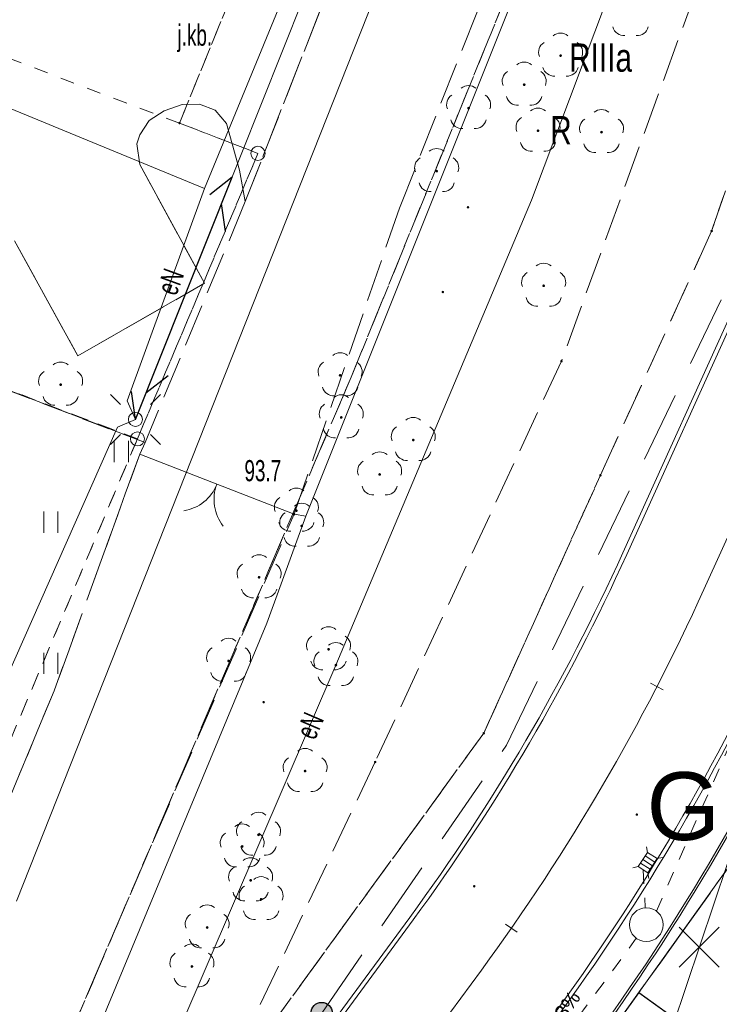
# Model space of a CAD drawing. Header units: metres. Extents: x 6541766 to 6542290, y 5894743 to 5895338.
# Tile 42 of 78: x 6541924 to 6541948, y 5895214 to 5895249. Entities that reach past the tile are written whole.
import ezdxf
from ezdxf.enums import TextEntityAlignment as Align

# ---------------------------------------------------------------- set-up
doc = ezdxf.new("R2010")
doc.units = ezdxf.units.M
for name, pattern in [('0.5_0.5', [1, 0.5, -0.5]), ('1.0_0.5', [1.5, 1, -0.5]), ('1.5_0.5', [2, 1.5, -0.5]), ('DASHED', [0.75, 0.5, -0.25]), ('egkk-500', [2, 1.5, -0.5]), ('egug-500', [1, 0.5, -0.5]), ('otob_500', [0]), ('sutp_500', [0])]:
    doc.linetypes.add(name, pattern=pattern)
for name, color, linetype in [('209-oznaczenie konturu klasyfikacyjnego', 7, 'Continuous'), ('210-oznaczenie konturu użytku gruntowego', 7, 'Continuous'), ('217-kontur klasyfikacyjny', 7, 'Continuous'), ('218-kontur użytku gruntowego', 7, 'Continuous'), ('219-działka ewidencyjna', 7, 'Continuous'), ('_dr_krawężnik wystający 15x30', 214, 'Continuous'), ('_rozbiórki', 1, 'Continuous'), ('brama', 7, 'Continuous'), ('C-DROGI-SYTUACJA', 7, 'Continuous'), ('jezdnia', 7, 'Continuous'), ('jezdnia-Atr17', 7, 'Continuous'), ('krawężnik', 7, 'Continuous'), ('ogrodzenie trwałe', 7, 'Continuous'), ('pikieta sztuczna-Atr2', 7, 'Continuous'), ('przewód elektroenergetyczny podziemny', 7, 'Continuous'), ('przewód elektroenergetyczny podziemny-Atr1', 7, 'Continuous'), ('przewód gazowy', 7, 'Continuous'), ('przewód kanalizacyjny', 7, 'Continuous'), ('przewód telekomunikacyjny napowietrzny', 7, 'Continuous'), ('trawnik', 7, 'Continuous')]:
    doc.layers.add(name, color=color, linetype=linetype)
for name, color, linetype, lineweight in [('_dr_obrzeże 8x30', 210, 'Continuous', 30), ('_dr_ścieki kd', 36, 'Continuous', 30), ('A-OPIS', 4, 'Continuous', 20), ('A-OZNACZENIA', 7, 'Continuous', 15), ('A-PZT', 4, 'Continuous', 9), ('IE - Kable projektowane', 1, 'DASHED', 20), ('IE - podklad', 8, 'Continuous', 9), ('IE - SŁUP 150W', 1, 'Continuous', 30)]:
    doc.layers.add(name, color=color, linetype=linetype, lineweight=lineweight)
doc.styles.add('MtXpl_Arial20', font='arial.ttf', dxfattribs={"height": 0.2})
doc.styles.add('MtXpl_Arial68', font='arial.ttf', dxfattribs={"height": 0.2})
doc.linetypes.add('902-500', pattern='A,3.75,0,[1,ksztalty.shx,S=0.5,R=0,X=0,Y=0],3.75', length=7.5)

# ---------------------------------------------------------------- blocks, each defined once
blk = doc.blocks.new('blok - sanitarne pzt chelmza ng')
at = {"color": 0, "linetype": 'Continuous'}
for p, q in [((6542427.67, 5895234.84), (6542431.09, 5895243.415)), ((6542431.09, 5895243.415), (6542430.305, 5895242.796)), ((6542430.863, 5895241.497), (6542430.72, 5895242.486)), ((6542428.826, 5895236.388), (6542428.04, 5895235.769)), ((6542427.67, 5895234.84), (6542427.526, 5895235.83))]:
    blk.add_line(p, q, dxfattribs=at)
at = {"layer": '_dr_ścieki kd', "linetype": '0.5_0.5', "lineweight": 9}
for p, q in [((6542446.122, 5895217.434), (6542454.28, 5895235.9)), ((6542445.649, 5895218.896, 94.2), (6542445.731, 5895217.549, 94.2)), ((6542419.067, 5895180.69), (6542445.412, 5895216.467))]:
    blk.add_line(p, q, dxfattribs=at)
at = {"layer": '_dr_ścieki kd', "lineweight": 9, "elevation": 94.2, "flags": 128}
for points in [[(6542445.811, 5895219.507), (6542445.77, 5895219.703)], [(6542446.145, 5895219.288), (6542445.811, 5895219.507), (6542445.482, 5895219.005), (6542445.816, 5895218.786), (6542446.145, 5895219.288)], [(6542446.063, 5895219.162), (6542445.728, 5895219.382)], [(6542445.482, 5895219.005), (6542445.286, 5895218.965)], [(6542445.898, 5895218.911), (6542445.564, 5895219.131)], [(6542445.981, 5895219.037), (6542445.646, 5895219.256)], [(6542446.145, 5895219.288), (6542446.341, 5895219.328)], [(6542445.816, 5895218.786), (6542445.857, 5895218.59)]]:
    blk.add_lwpolyline(points, dxfattribs=at)
at = {"layer": '_dr_ścieki kd', "lineweight": 9}
blk.add_circle((6542445.767, 5895216.95), 0.6, dxfattribs=at)
at = {"layer": '_rozbiórki', "lineweight": 9}
for p, q in [((6542446.934, 5895216.861), (6542448.348, 5895215.447)), ((6542448.348, 5895216.861), (6542446.934, 5895215.447))]:
    blk.add_line(p, q, dxfattribs=at)
at = {"layer": 'przewód elektroenergetyczny podziemny', "color": 1, "linetype": 'Continuous', "lineweight": 9}
for p, q in [((6542441.7, 5895242.6), (6542459.2, 5895289.2)), ((6542436.13, 5895257.61), (6542430.11, 5895243.02)), ((6542417.28, 5895248.304), (6542430.11, 5895243.02)), ((6542430.11, 5895243.02), (6542427.38, 5895235.5)), ((6542434.77, 5895226.14), (6542441.7, 5895242.6)), ((6542427.38, 5895235.5), (6542427.67, 5895234.84)), ((6542427.03, 5895234.57), (6542427.67, 5895234.84)), ((6542416.82, 5895211.5), (6542427.03, 5895234.57)), ((6542420.41, 5895192.72), (6542434.77, 5895226.14))]:
    blk.add_line(p, q, dxfattribs=at)
at = {"layer": 'przewód gazowy', "color": 52, "linetype": 'Continuous', "lineweight": 9}
blk.add_line((6542423.46, 5895217.78), (6542436.92, 5895251.76), dxfattribs=at)
at = {"layer": 'przewód kanalizacyjny', "color": 34, "linetype": 'Continuous', "lineweight": 9}
for p in [(6542419.51, 5895132.49), (6542428.063, 5895157.928)]:
    blk.add_line(p, (6542454.28, 5895235.9), dxfattribs=at)
at = {"layer": 'przewód telekomunikacyjny napowietrzny', "color": 30, "linetype": 'sutp_500', "lineweight": 9}
blk.add_line((6542427.67, 5895234.84), (6542436.84, 5895257.83), dxfattribs=at)
at = {"layer": '_dr_ścieki kd', "linetype": '0.5_0.5', "lineweight": 9, "style": 'MtXpl_Arial20'}
blk.add_text('L=44,4m i=4,08%', height=0.5, rotation=54.6415, dxfattribs=at).set_placement((6542440.296, 5895209.908))
at = {"layer": 'przewód elektroenergetyczny podziemny-Atr1', "color": 1, "lineweight": 9, "width": 0.667}
for rotation, p in [(70.047, (6542428.76, 5895239.31)), (66.748, (6542433.68, 5895223.6)), (66.748, (6542433.68, 5895223.6))]:
    blk.add_text('eN', height=0.75, rotation=rotation, dxfattribs=at).set_placement(p, align=Align.MIDDLE_LEFT)
blk = doc.blocks.new('blok - podklad szary rfqfqw')
at = {"color": 8, "lineweight": 9}
for p, q in [((6541952.825, 5895239.915), (6541947.806, 5895228.822)), ((6541939.923, 5895215.343), (6541917.87, 5895185.315))]:
    blk.add_line(p, q, dxfattribs=at)
at = {"color": 8, "linetype": 'Continuous', "lineweight": 9}
for p, q in [((6541927.14, 5895235.371), (6541926.787, 5895235.724)), ((6541928.201, 5895235.371), (6541928.554, 5895235.724)), ((6541927.14, 5895234.31), (6541926.787, 5895233.957)), ((6541926.919, 5895233.329), (6541926.919, 5895234.079)), ((6541927.419, 5895233.329), (6541927.419, 5895234.079)), ((6541928.201, 5895234.31), (6541928.554, 5895233.957)), ((6541924.419, 5895230.829), (6541924.419, 5895231.579)), ((6541924.919, 5895230.829), (6541924.919, 5895231.579)), ((6541924.419, 5895225.829), (6541924.419, 5895226.579)), ((6541924.919, 5895225.829), (6541924.919, 5895226.579))]:
    blk.add_line(p, q, dxfattribs=at)
at = {"color": 8, "linetype": 'ByBlock', "lineweight": 9}
for p, q in [((6541946.365, 5895225.267), (6541945.92, 5895225.496)), ((6541941.188, 5895216.681), (6541940.778, 5895216.967))]:
    blk.add_line(p, q, dxfattribs=at)
at = {"color": 8, "linetype": 'Continuous', "lineweight": 9}
for centre in [(6541932.01, 5895244.26), (6541927.67, 5895234.84), (6541927.74, 5895234.15)]:
    blk.add_circle(centre, 0.25, dxfattribs=at)
for centre, radius, start, end in [((6541944.975, 5895248.826), 0.4, 193.221, 274.871), ((6541945.445, 5895248.826), 0.4, 265.129, 346.779), ((6541942.73, 5895248.12), 0.4, 49.272, 130.728), ((6541942.35, 5895247.844), 0.4, 121.308, 202.548), ((6541943.11, 5895247.844), 0.4, 337.452, 58.692), ((6541941.44, 5895247.09), 0.4, 49.272, 130.728), ((6541942.495, 5895247.396), 0.4, 193.221, 274.871), ((6541942.965, 5895247.396), 0.4, 265.129, 346.779), ((6541941.06, 5895246.814), 0.4, 121.308, 202.548), ((6541941.82, 5895246.814), 0.4, 337.452, 58.692), ((6541939.47, 5895246.26), 0.4, 49.272, 130.728), ((6541939.09, 5895245.984), 0.4, 121.308, 202.548), ((6541939.85, 5895245.984), 0.4, 337.452, 58.692), ((6541941.205, 5895246.366), 0.4, 193.221, 274.871), ((6541941.675, 5895246.366), 0.4, 265.129, 346.779), ((6541941.93, 5895245.46), 0.4, 49.272, 130.728), ((6541941.55, 5895245.184), 0.4, 121.308, 202.548), ((6541942.31, 5895245.184), 0.4, 337.452, 58.692), ((6541944.18, 5895245.41), 0.4, 49.272, 130.728), ((6541939.235, 5895245.536), 0.4, 193.221, 274.871), ((6541939.705, 5895245.536), 0.4, 265.129, 346.779), ((6541943.8, 5895245.134), 0.4, 121.308, 202.548), ((6541944.56, 5895245.134), 0.4, 337.452, 58.692), ((6541941.695, 5895244.736), 0.4, 193.221, 274.871), ((6541942.165, 5895244.736), 0.4, 265.129, 346.779), ((6541943.945, 5895244.686), 0.4, 193.221, 274.871), ((6541944.415, 5895244.686), 0.4, 265.129, 346.779), ((6541937.96, 5895243.754), 0.4, 121.308, 202.548), ((6541938.34, 5895244.03), 0.4, 49.272, 130.728), ((6541938.72, 5895243.754), 0.4, 337.452, 58.692), ((6541938.105, 5895243.306), 0.4, 193.221, 274.871), ((6541938.575, 5895243.306), 0.4, 265.129, 346.779), ((6541942.13, 5895239.97), 0.4, 49.272, 130.728), ((6541941.75, 5895239.694), 0.4, 121.308, 202.548), ((6541942.51, 5895239.694), 0.4, 337.452, 58.692), ((6541941.895, 5895239.246), 0.4, 193.221, 274.871), ((6541942.365, 5895239.246), 0.4, 265.129, 346.779), ((6541934.92, 5895236.8), 0.4, 49.272, 130.728), ((6541925.02, 5895236.47), 0.4, 49.272, 130.728), ((6541934.54, 5895236.524), 0.4, 121.308, 202.548), ((6541935.3, 5895236.524), 0.4, 337.452, 58.692), ((6541924.64, 5895236.194), 0.4, 121.308, 202.548), ((6541925.4, 5895236.194), 0.4, 337.452, 58.692), ((6541934.685, 5895236.076), 0.4, 193.221, 274.871), ((6541935.155, 5895236.076), 0.4, 265.129, 346.779), ((6541924.785, 5895235.746), 0.4, 193.221, 274.871), ((6541925.255, 5895235.746), 0.4, 265.129, 346.779), ((6541934.58, 5895235.034), 0.4, 121.308, 202.548), ((6541934.96, 5895235.31), 0.4, 49.272, 130.728), ((6541935.34, 5895235.034), 0.4, 337.452, 58.692), ((6541937.51, 5895234.51), 0.4, 49.272, 130.728), ((6541934.725, 5895234.586), 0.4, 193.221, 274.871), ((6541935.195, 5895234.586), 0.4, 265.129, 346.779), ((6541937.13, 5895234.234), 0.4, 121.308, 202.548), ((6541937.89, 5895234.234), 0.4, 337.452, 58.692), ((6541936.32, 5895233.29), 0.4, 49.272, 130.728), ((6541937.275, 5895233.786), 0.4, 193.221, 274.871), ((6541937.745, 5895233.786), 0.4, 265.129, 346.779), ((6541935.94, 5895233.014), 0.4, 121.308, 202.548), ((6541936.7, 5895233.014), 0.4, 337.452, 58.692), ((6541929.157, 5895233.089), 1.5, 278.724, 338.724), ((6541931.953, 5895232.001), 1.5, 158.724, 218.724), ((6541933.37, 5895232.01), 0.4, 49.272, 130.728), ((6541936.085, 5895232.566), 0.4, 193.221, 274.871), ((6541936.555, 5895232.566), 0.4, 265.129, 346.779), ((6541932.99, 5895231.734), 0.4, 121.308, 202.548), ((6541933.75, 5895231.734), 0.4, 337.452, 58.692), ((6541933.18, 5895231.194), 0.4, 121.308, 202.548), ((6541933.56, 5895231.47), 0.4, 49.272, 130.728), ((6541933.94, 5895231.194), 0.4, 337.452, 58.692), ((6541933.135, 5895231.286), 0.4, 193.221, 274.871), ((6541933.605, 5895231.286), 0.4, 265.129, 346.779), ((6541933.325, 5895230.746), 0.4, 193.221, 274.871), ((6541933.795, 5895230.746), 0.4, 265.129, 346.779), ((6541932.05, 5895229.65), 0.4, 49.272, 130.728), ((6541931.67, 5895229.374), 0.4, 121.308, 202.548), ((6541932.43, 5895229.374), 0.4, 337.452, 58.692), ((6541931.815, 5895228.926), 0.4, 193.221, 274.871), ((6541932.285, 5895228.926), 0.4, 265.129, 346.779), ((6541934.51, 5895227.1), 0.4, 49.272, 130.728), ((6541930.97, 5895226.69), 0.4, 49.272, 130.728), ((6541934.13, 5895226.824), 0.4, 121.308, 202.548), ((6541934.89, 5895226.824), 0.4, 337.452, 58.692), ((6541930.59, 5895226.414), 0.4, 121.308, 202.548), ((6541931.35, 5895226.414), 0.4, 337.452, 58.692), ((6541934.77, 5895226.54), 0.4, 49.272, 130.728), ((6541934.39, 5895226.264), 0.4, 121.308, 202.548), ((6541935.15, 5895226.264), 0.4, 337.452, 58.692), ((6541934.275, 5895226.376), 0.4, 193.221, 274.871), ((6541934.745, 5895226.376), 0.4, 265.129, 346.779), ((6541930.735, 5895225.966), 0.4, 193.221, 274.871), ((6541931.205, 5895225.966), 0.4, 265.129, 346.779), ((6541934.535, 5895225.816), 0.4, 193.221, 274.871), ((6541935.005, 5895225.816), 0.4, 265.129, 346.779), ((6541933.68, 5895222.79), 0.4, 49.272, 130.728), ((6541933.3, 5895222.514), 0.4, 121.308, 202.548), ((6541934.06, 5895222.514), 0.4, 337.452, 58.692), ((6541933.445, 5895222.066), 0.4, 193.221, 274.871), ((6541933.915, 5895222.066), 0.4, 265.129, 346.779), ((6541932.03, 5895220.53), 0.4, 49.272, 130.728), ((6541931.45, 5895220.12), 0.4, 49.272, 130.728), ((6541931.65, 5895220.254), 0.4, 121.308, 202.548), ((6541932.41, 5895220.254), 0.4, 337.452, 58.692), ((6541931.07, 5895219.844), 0.4, 121.308, 202.548), ((6541931.83, 5895219.844), 0.4, 337.452, 58.692), ((6541931.795, 5895219.806), 0.4, 193.221, 274.871), ((6541932.265, 5895219.806), 0.4, 265.129, 346.779), ((6541931.215, 5895219.396), 0.4, 193.221, 274.871), ((6541931.37, 5895218.644), 0.4, 121.308, 202.548), ((6541931.75, 5895218.92), 0.4, 49.272, 130.728), ((6541931.685, 5895219.396), 0.4, 265.129, 346.779), ((6541932.13, 5895218.644), 0.4, 337.452, 58.692), ((6541932.12, 5895218.25), 0.4, 49.272, 130.728), ((6541931.74, 5895217.974), 0.4, 121.308, 202.548), ((6541932.5, 5895217.974), 0.4, 337.452, 58.692), ((6541931.515, 5895218.196), 0.4, 193.221, 274.871), ((6541931.985, 5895218.196), 0.4, 265.129, 346.779), ((6541930.21, 5895217.25), 0.4, 49.272, 130.728), ((6541929.83, 5895216.974), 0.4, 121.308, 202.548), ((6541930.59, 5895216.974), 0.4, 337.452, 58.692), ((6541931.885, 5895217.526), 0.4, 193.221, 274.871), ((6541932.355, 5895217.526), 0.4, 265.129, 346.779), ((6541929.67, 5895215.87), 0.4, 49.272, 130.728), ((6541929.975, 5895216.526), 0.4, 193.221, 274.871), ((6541930.445, 5895216.526), 0.4, 265.129, 346.779), ((6541929.29, 5895215.594), 0.4, 121.308, 202.548), ((6541930.05, 5895215.594), 0.4, 337.452, 58.692), ((6541929.435, 5895215.146), 0.4, 193.221, 274.871), ((6541929.905, 5895215.146), 0.4, 265.129, 346.779)]:
    blk.add_arc(centre, radius, start, end, dxfattribs=at)
at = {"color": 8, "linetype": 'Continuous', "lineweight": 9, "extrusion": (0, 0, -1)}
for points in [[(-6541942.695, 5895247.685), (-6541942.695, 5895247.755), (-6541942.68, 5895247.72)], [(-6541942.695, 5895247.755), (-6541942.73, 5895247.67), (-6541942.73, 5895247.77)], [(-6541942.695, 5895247.755), (-6541942.695, 5895247.685), (-6541942.73, 5895247.67)], [(-6541942.73, 5895247.77), (-6541942.73, 5895247.67), (-6541942.765, 5895247.685)], [(-6541942.73, 5895247.77), (-6541942.765, 5895247.685), (-6541942.765, 5895247.755)], [(-6541942.765, 5895247.755), (-6541942.765, 5895247.685), (-6541942.78, 5895247.72)], [(-6541941.405, 5895246.655), (-6541941.405, 5895246.725), (-6541941.39, 5895246.69)], [(-6541941.405, 5895246.725), (-6541941.44, 5895246.64), (-6541941.44, 5895246.74)], [(-6541941.405, 5895246.725), (-6541941.405, 5895246.655), (-6541941.44, 5895246.64)], [(-6541941.44, 5895246.74), (-6541941.44, 5895246.64), (-6541941.475, 5895246.655)], [(-6541941.44, 5895246.74), (-6541941.475, 5895246.655), (-6541941.475, 5895246.725)], [(-6541941.475, 5895246.725), (-6541941.475, 5895246.655), (-6541941.49, 5895246.69)], [(-6541939.435, 5895245.825), (-6541939.435, 5895245.895), (-6541939.42, 5895245.86)], [(-6541939.435, 5895245.895), (-6541939.47, 5895245.81), (-6541939.47, 5895245.91)], [(-6541939.435, 5895245.895), (-6541939.435, 5895245.825), (-6541939.47, 5895245.81)], [(-6541939.47, 5895245.91), (-6541939.47, 5895245.81), (-6541939.505, 5895245.825)], [(-6541939.47, 5895245.91), (-6541939.505, 5895245.825), (-6541939.505, 5895245.895)], [(-6541939.505, 5895245.895), (-6541939.505, 5895245.825), (-6541939.52, 5895245.86)], [(-6541929.198, 5895245.298), (-6541929.198, 5895245.362), (-6541929.185, 5895245.33)], [(-6541929.198, 5895245.362), (-6541929.23, 5895245.285), (-6541929.23, 5895245.375)], [(-6541929.198, 5895245.362), (-6541929.198, 5895245.298), (-6541929.23, 5895245.285)], [(-6541929.23, 5895245.375), (-6541929.23, 5895245.285), (-6541929.262, 5895245.298)], [(-6541929.23, 5895245.375), (-6541929.262, 5895245.298), (-6541929.262, 5895245.362)], [(-6541929.262, 5895245.362), (-6541929.262, 5895245.298), (-6541929.275, 5895245.33)], [(-6541941.895, 5895245.025), (-6541941.895, 5895245.095), (-6541941.88, 5895245.06)], [(-6541941.895, 5895245.095), (-6541941.93, 5895245.01), (-6541941.93, 5895245.11)], [(-6541941.895, 5895245.095), (-6541941.895, 5895245.025), (-6541941.93, 5895245.01)], [(-6541941.93, 5895245.11), (-6541941.93, 5895245.01), (-6541941.965, 5895245.025)], [(-6541941.93, 5895245.11), (-6541941.965, 5895245.025), (-6541941.965, 5895245.095)], [(-6541941.965, 5895245.095), (-6541941.965, 5895245.025), (-6541941.98, 5895245.06)], [(-6541944.145, 5895244.975), (-6541944.145, 5895245.045), (-6541944.13, 5895245.01)], [(-6541944.145, 5895245.045), (-6541944.18, 5895244.96), (-6541944.18, 5895245.06)], [(-6541944.145, 5895245.045), (-6541944.145, 5895244.975), (-6541944.18, 5895244.96)], [(-6541944.18, 5895245.06), (-6541944.18, 5895244.96), (-6541944.215, 5895244.975)], [(-6541944.18, 5895245.06), (-6541944.215, 5895244.975), (-6541944.215, 5895245.045)], [(-6541944.215, 5895245.045), (-6541944.215, 5895244.975), (-6541944.23, 5895245.01)], [(-6541938.305, 5895243.595), (-6541938.305, 5895243.665), (-6541938.29, 5895243.63)], [(-6541938.305, 5895243.665), (-6541938.34, 5895243.58), (-6541938.34, 5895243.68)], [(-6541938.305, 5895243.665), (-6541938.305, 5895243.595), (-6541938.34, 5895243.58)], [(-6541938.34, 5895243.68), (-6541938.34, 5895243.58), (-6541938.375, 5895243.595)], [(-6541938.34, 5895243.68), (-6541938.375, 5895243.595), (-6541938.375, 5895243.665)], [(-6541938.375, 5895243.665), (-6541938.375, 5895243.595), (-6541938.39, 5895243.63)], [(-6541939.418, 5895242.318), (-6541939.418, 5895242.382), (-6541939.405, 5895242.35)], [(-6541939.418, 5895242.382), (-6541939.45, 5895242.305), (-6541939.45, 5895242.395)], [(-6541939.418, 5895242.382), (-6541939.418, 5895242.318), (-6541939.45, 5895242.305)], [(-6541939.45, 5895242.395), (-6541939.45, 5895242.305), (-6541939.482, 5895242.318)], [(-6541939.45, 5895242.395), (-6541939.482, 5895242.318), (-6541939.482, 5895242.382)], [(-6541939.482, 5895242.382), (-6541939.482, 5895242.318), (-6541939.495, 5895242.35)], [(-6541948.048, 5895241.478), (-6541948.048, 5895241.542), (-6541948.035, 5895241.51)], [(-6541948.048, 5895241.542), (-6541948.08, 5895241.465), (-6541948.08, 5895241.555)], [(-6541948.048, 5895241.542), (-6541948.048, 5895241.478), (-6541948.08, 5895241.465)], [(-6541948.08, 5895241.555), (-6541948.08, 5895241.465), (-6541948.112, 5895241.478)], [(-6541948.08, 5895241.555), (-6541948.112, 5895241.478), (-6541948.112, 5895241.542)], [(-6541948.112, 5895241.542), (-6541948.112, 5895241.478), (-6541948.125, 5895241.51)], [(-6541942.095, 5895239.535), (-6541942.095, 5895239.605), (-6541942.08, 5895239.57)], [(-6541942.095, 5895239.605), (-6541942.13, 5895239.52), (-6541942.13, 5895239.62)], [(-6541942.095, 5895239.605), (-6541942.095, 5895239.535), (-6541942.13, 5895239.52)], [(-6541942.13, 5895239.62), (-6541942.13, 5895239.52), (-6541942.165, 5895239.535)], [(-6541942.13, 5895239.62), (-6541942.165, 5895239.535), (-6541942.165, 5895239.605)], [(-6541942.165, 5895239.605), (-6541942.165, 5895239.535), (-6541942.18, 5895239.57)], [(-6541938.528, 5895239.318), (-6541938.528, 5895239.382), (-6541938.515, 5895239.35)], [(-6541938.528, 5895239.382), (-6541938.56, 5895239.305), (-6541938.56, 5895239.395)], [(-6541938.528, 5895239.382), (-6541938.528, 5895239.318), (-6541938.56, 5895239.305)], [(-6541938.56, 5895239.395), (-6541938.56, 5895239.305), (-6541938.592, 5895239.318)], [(-6541938.56, 5895239.395), (-6541938.592, 5895239.318), (-6541938.592, 5895239.382)], [(-6541938.592, 5895239.382), (-6541938.592, 5895239.318), (-6541938.605, 5895239.35)], [(-6541942.728, 5895236.868), (-6541942.728, 5895236.932), (-6541942.715, 5895236.9)], [(-6541942.728, 5895236.932), (-6541942.76, 5895236.855), (-6541942.76, 5895236.945)], [(-6541942.728, 5895236.932), (-6541942.728, 5895236.868), (-6541942.76, 5895236.855)], [(-6541942.76, 5895236.945), (-6541942.76, 5895236.855), (-6541942.792, 5895236.868)], [(-6541942.76, 5895236.945), (-6541942.792, 5895236.868), (-6541942.792, 5895236.932)], [(-6541942.792, 5895236.932), (-6541942.792, 5895236.868), (-6541942.805, 5895236.9)], [(-6541934.885, 5895236.365), (-6541934.885, 5895236.435), (-6541934.87, 5895236.4)], [(-6541934.885, 5895236.435), (-6541934.92, 5895236.35), (-6541934.92, 5895236.45)], [(-6541934.885, 5895236.435), (-6541934.885, 5895236.365), (-6541934.92, 5895236.35)], [(-6541934.92, 5895236.45), (-6541934.92, 5895236.35), (-6541934.955, 5895236.365)], [(-6541934.92, 5895236.45), (-6541934.955, 5895236.365), (-6541934.955, 5895236.435)], [(-6541934.955, 5895236.435), (-6541934.955, 5895236.365), (-6541934.97, 5895236.4)], [(-6541924.985, 5895236.035), (-6541924.985, 5895236.105), (-6541924.97, 5895236.07)], [(-6541924.985, 5895236.105), (-6541925.02, 5895236.02), (-6541925.02, 5895236.12)], [(-6541924.985, 5895236.105), (-6541924.985, 5895236.035), (-6541925.02, 5895236.02)], [(-6541925.02, 5895236.12), (-6541925.02, 5895236.02), (-6541925.055, 5895236.035)], [(-6541925.02, 5895236.12), (-6541925.055, 5895236.035), (-6541925.055, 5895236.105)], [(-6541925.055, 5895236.105), (-6541925.055, 5895236.035), (-6541925.07, 5895236.07)], [(-6541934.925, 5895234.875), (-6541934.925, 5895234.945), (-6541934.91, 5895234.91)], [(-6541934.925, 5895234.945), (-6541934.96, 5895234.86), (-6541934.96, 5895234.96)], [(-6541934.925, 5895234.945), (-6541934.925, 5895234.875), (-6541934.96, 5895234.86)], [(-6541934.96, 5895234.96), (-6541934.96, 5895234.86), (-6541934.995, 5895234.875)], [(-6541934.96, 5895234.96), (-6541934.995, 5895234.875), (-6541934.995, 5895234.945)], [(-6541934.995, 5895234.945), (-6541934.995, 5895234.875), (-6541935.01, 5895234.91)], [(-6541937.475, 5895234.075), (-6541937.475, 5895234.145), (-6541937.46, 5895234.11)], [(-6541937.475, 5895234.145), (-6541937.51, 5895234.06), (-6541937.51, 5895234.16)], [(-6541937.475, 5895234.145), (-6541937.475, 5895234.075), (-6541937.51, 5895234.06)], [(-6541937.51, 5895234.16), (-6541937.51, 5895234.06), (-6541937.545, 5895234.075)], [(-6541937.51, 5895234.16), (-6541937.545, 5895234.075), (-6541937.545, 5895234.145)], [(-6541937.545, 5895234.145), (-6541937.545, 5895234.075), (-6541937.56, 5895234.11)], [(-6541936.285, 5895232.925), (-6541936.32, 5895232.84), (-6541936.32, 5895232.94)], [(-6541936.32, 5895232.94), (-6541936.32, 5895232.84), (-6541936.355, 5895232.855)], [(-6541936.32, 5895232.94), (-6541936.355, 5895232.855), (-6541936.355, 5895232.925)], [(-6541936.285, 5895232.855), (-6541936.285, 5895232.925), (-6541936.27, 5895232.89)], [(-6541936.285, 5895232.925), (-6541936.285, 5895232.855), (-6541936.32, 5895232.84)], [(-6541936.355, 5895232.925), (-6541936.355, 5895232.855), (-6541936.37, 5895232.89)], [(-6541944.108, 5895232.828), (-6541944.108, 5895232.892), (-6541944.095, 5895232.86)], [(-6541944.108, 5895232.892), (-6541944.14, 5895232.815), (-6541944.14, 5895232.905)], [(-6541944.108, 5895232.892), (-6541944.108, 5895232.828), (-6541944.14, 5895232.815)], [(-6541944.14, 5895232.905), (-6541944.14, 5895232.815), (-6541944.172, 5895232.828)], [(-6541944.14, 5895232.905), (-6541944.172, 5895232.828), (-6541944.172, 5895232.892)], [(-6541944.172, 5895232.892), (-6541944.172, 5895232.828), (-6541944.185, 5895232.86)], [(-6541933.335, 5895231.575), (-6541933.335, 5895231.645), (-6541933.32, 5895231.61)], [(-6541933.335, 5895231.645), (-6541933.37, 5895231.56), (-6541933.37, 5895231.66)], [(-6541933.335, 5895231.645), (-6541933.335, 5895231.575), (-6541933.37, 5895231.56)], [(-6541933.37, 5895231.66), (-6541933.37, 5895231.56), (-6541933.405, 5895231.575)], [(-6541933.37, 5895231.66), (-6541933.405, 5895231.575), (-6541933.405, 5895231.645)], [(-6541933.405, 5895231.645), (-6541933.405, 5895231.575), (-6541933.42, 5895231.61)], [(-6541933.258, 5895231.448), (-6541933.258, 5895231.512), (-6541933.245, 5895231.48)], [(-6541933.258, 5895231.512), (-6541933.29, 5895231.435), (-6541933.29, 5895231.525)], [(-6541933.258, 5895231.512), (-6541933.258, 5895231.448), (-6541933.29, 5895231.435)], [(-6541933.29, 5895231.525), (-6541933.29, 5895231.435), (-6541933.322, 5895231.448)], [(-6541933.29, 5895231.525), (-6541933.322, 5895231.448), (-6541933.322, 5895231.512)], [(-6541933.322, 5895231.512), (-6541933.322, 5895231.448), (-6541933.335, 5895231.48)], [(-6541933.525, 5895231.035), (-6541933.525, 5895231.105), (-6541933.51, 5895231.07)], [(-6541933.525, 5895231.105), (-6541933.56, 5895231.02), (-6541933.56, 5895231.12)], [(-6541933.525, 5895231.105), (-6541933.525, 5895231.035), (-6541933.56, 5895231.02)], [(-6541933.56, 5895231.12), (-6541933.56, 5895231.02), (-6541933.595, 5895231.035)], [(-6541933.56, 5895231.12), (-6541933.595, 5895231.035), (-6541933.595, 5895231.105)], [(-6541933.595, 5895231.105), (-6541933.595, 5895231.035), (-6541933.61, 5895231.07)], [(-6541932.015, 5895229.215), (-6541932.015, 5895229.285), (-6541932, 5895229.25)], [(-6541932.015, 5895229.285), (-6541932.05, 5895229.2), (-6541932.05, 5895229.3)], [(-6541932.015, 5895229.285), (-6541932.015, 5895229.215), (-6541932.05, 5895229.2)], [(-6541932.05, 5895229.3), (-6541932.05, 5895229.2), (-6541932.085, 5895229.215)], [(-6541932.05, 5895229.3), (-6541932.085, 5895229.215), (-6541932.085, 5895229.285)], [(-6541932.085, 5895229.285), (-6541932.085, 5895229.215), (-6541932.1, 5895229.25)], [(-6541934.475, 5895226.665), (-6541934.475, 5895226.735), (-6541934.46, 5895226.7)], [(-6541934.475, 5895226.735), (-6541934.51, 5895226.65), (-6541934.51, 5895226.75)], [(-6541934.475, 5895226.735), (-6541934.475, 5895226.665), (-6541934.51, 5895226.65)], [(-6541934.51, 5895226.75), (-6541934.51, 5895226.65), (-6541934.545, 5895226.665)], [(-6541934.51, 5895226.75), (-6541934.545, 5895226.665), (-6541934.545, 5895226.735)], [(-6541934.545, 5895226.735), (-6541934.545, 5895226.665), (-6541934.56, 5895226.7)], [(-6541930.935, 5895226.255), (-6541930.935, 5895226.325), (-6541930.92, 5895226.29)], [(-6541930.935, 5895226.325), (-6541930.97, 5895226.24), (-6541930.97, 5895226.34)], [(-6541930.935, 5895226.325), (-6541930.935, 5895226.255), (-6541930.97, 5895226.24)], [(-6541930.97, 5895226.34), (-6541930.97, 5895226.24), (-6541931.005, 5895226.255)], [(-6541930.97, 5895226.34), (-6541931.005, 5895226.255), (-6541931.005, 5895226.325)], [(-6541931.005, 5895226.325), (-6541931.005, 5895226.255), (-6541931.02, 5895226.29)], [(-6541934.735, 5895226.105), (-6541934.735, 5895226.175), (-6541934.72, 5895226.14)], [(-6541934.735, 5895226.175), (-6541934.77, 5895226.09), (-6541934.77, 5895226.19)], [(-6541934.735, 5895226.175), (-6541934.735, 5895226.105), (-6541934.77, 5895226.09)], [(-6541934.77, 5895226.19), (-6541934.77, 5895226.09), (-6541934.805, 5895226.105)], [(-6541934.77, 5895226.19), (-6541934.805, 5895226.105), (-6541934.805, 5895226.175)], [(-6541934.805, 5895226.175), (-6541934.805, 5895226.105), (-6541934.82, 5895226.14)], [(-6541932.178, 5895224.798), (-6541932.178, 5895224.862), (-6541932.165, 5895224.83)], [(-6541932.178, 5895224.862), (-6541932.21, 5895224.785), (-6541932.21, 5895224.875)], [(-6541932.178, 5895224.862), (-6541932.178, 5895224.798), (-6541932.21, 5895224.785)], [(-6541932.21, 5895224.875), (-6541932.21, 5895224.785), (-6541932.242, 5895224.798)], [(-6541932.21, 5895224.875), (-6541932.242, 5895224.798), (-6541932.242, 5895224.862)], [(-6541932.242, 5895224.862), (-6541932.242, 5895224.798), (-6541932.255, 5895224.83)], [(-6541939.978, 5895223.698), (-6541939.978, 5895223.762), (-6541939.965, 5895223.73)], [(-6541939.978, 5895223.762), (-6541940.01, 5895223.685), (-6541940.01, 5895223.775)], [(-6541939.978, 5895223.762), (-6541939.978, 5895223.698), (-6541940.01, 5895223.685)], [(-6541940.01, 5895223.775), (-6541940.01, 5895223.685), (-6541940.042, 5895223.698)], [(-6541940.01, 5895223.775), (-6541940.042, 5895223.698), (-6541940.042, 5895223.762)], [(-6541940.042, 5895223.762), (-6541940.042, 5895223.698), (-6541940.055, 5895223.73)], [(-6541936.128, 5895222.678), (-6541936.128, 5895222.742), (-6541936.115, 5895222.71)], [(-6541936.128, 5895222.742), (-6541936.16, 5895222.665), (-6541936.16, 5895222.755)], [(-6541936.128, 5895222.742), (-6541936.128, 5895222.678), (-6541936.16, 5895222.665)], [(-6541936.16, 5895222.755), (-6541936.16, 5895222.665), (-6541936.192, 5895222.678)], [(-6541936.16, 5895222.755), (-6541936.192, 5895222.678), (-6541936.192, 5895222.742)], [(-6541936.192, 5895222.742), (-6541936.192, 5895222.678), (-6541936.205, 5895222.71)], [(-6541933.645, 5895222.355), (-6541933.645, 5895222.425), (-6541933.63, 5895222.39)], [(-6541933.645, 5895222.425), (-6541933.68, 5895222.34), (-6541933.68, 5895222.44)], [(-6541933.645, 5895222.425), (-6541933.645, 5895222.355), (-6541933.68, 5895222.34)], [(-6541933.68, 5895222.44), (-6541933.68, 5895222.34), (-6541933.715, 5895222.355)], [(-6541933.68, 5895222.44), (-6541933.715, 5895222.355), (-6541933.715, 5895222.425)], [(-6541933.715, 5895222.425), (-6541933.715, 5895222.355), (-6541933.73, 5895222.39)], [(-6541945.398, 5895220.818), (-6541945.398, 5895220.882), (-6541945.385, 5895220.85)], [(-6541945.398, 5895220.882), (-6541945.43, 5895220.805), (-6541945.43, 5895220.895)], [(-6541945.398, 5895220.882), (-6541945.398, 5895220.818), (-6541945.43, 5895220.805)], [(-6541945.43, 5895220.895), (-6541945.43, 5895220.805), (-6541945.462, 5895220.818)], [(-6541945.43, 5895220.895), (-6541945.462, 5895220.818), (-6541945.462, 5895220.882)], [(-6541945.462, 5895220.882), (-6541945.462, 5895220.818), (-6541945.475, 5895220.85)], [(-6541931.995, 5895220.095), (-6541931.995, 5895220.165), (-6541931.98, 5895220.13)], [(-6541931.995, 5895220.165), (-6541932.03, 5895220.08), (-6541932.03, 5895220.18)], [(-6541931.995, 5895220.165), (-6541931.995, 5895220.095), (-6541932.03, 5895220.08)], [(-6541932.03, 5895220.18), (-6541932.03, 5895220.08), (-6541932.065, 5895220.095)], [(-6541932.03, 5895220.18), (-6541932.065, 5895220.095), (-6541932.065, 5895220.165)], [(-6541932.065, 5895220.165), (-6541932.065, 5895220.095), (-6541932.08, 5895220.13)], [(-6541931.415, 5895219.685), (-6541931.415, 5895219.755), (-6541931.4, 5895219.72)], [(-6541931.415, 5895219.755), (-6541931.45, 5895219.67), (-6541931.45, 5895219.77)], [(-6541931.415, 5895219.755), (-6541931.415, 5895219.685), (-6541931.45, 5895219.67)], [(-6541931.45, 5895219.77), (-6541931.45, 5895219.67), (-6541931.485, 5895219.685)], [(-6541931.45, 5895219.77), (-6541931.485, 5895219.685), (-6541931.485, 5895219.755)], [(-6541931.485, 5895219.755), (-6541931.485, 5895219.685), (-6541931.5, 5895219.72)], [(-6541931.715, 5895218.485), (-6541931.715, 5895218.555), (-6541931.7, 5895218.52)], [(-6541931.715, 5895218.555), (-6541931.75, 5895218.47), (-6541931.75, 5895218.57)], [(-6541931.715, 5895218.555), (-6541931.715, 5895218.485), (-6541931.75, 5895218.47)], [(-6541931.75, 5895218.57), (-6541931.75, 5895218.47), (-6541931.785, 5895218.485)], [(-6541931.75, 5895218.57), (-6541931.785, 5895218.485), (-6541931.785, 5895218.555)], [(-6541931.785, 5895218.555), (-6541931.785, 5895218.485), (-6541931.8, 5895218.52)], [(-6541939.638, 5895218.278), (-6541939.638, 5895218.342), (-6541939.625, 5895218.31)], [(-6541939.638, 5895218.342), (-6541939.67, 5895218.265), (-6541939.67, 5895218.355)], [(-6541939.638, 5895218.342), (-6541939.638, 5895218.278), (-6541939.67, 5895218.265)], [(-6541939.67, 5895218.355), (-6541939.67, 5895218.265), (-6541939.702, 5895218.278)], [(-6541939.67, 5895218.355), (-6541939.702, 5895218.278), (-6541939.702, 5895218.342)], [(-6541939.702, 5895218.342), (-6541939.702, 5895218.278), (-6541939.715, 5895218.31)], [(-6541932.085, 5895217.815), (-6541932.085, 5895217.885), (-6541932.07, 5895217.85)], [(-6541932.085, 5895217.885), (-6541932.12, 5895217.8), (-6541932.12, 5895217.9)], [(-6541932.085, 5895217.885), (-6541932.085, 5895217.815), (-6541932.12, 5895217.8)], [(-6541932.12, 5895217.9), (-6541932.12, 5895217.8), (-6541932.155, 5895217.815)], [(-6541932.12, 5895217.9), (-6541932.155, 5895217.815), (-6541932.155, 5895217.885)], [(-6541932.155, 5895217.885), (-6541932.155, 5895217.815), (-6541932.17, 5895217.85)], [(-6541930.175, 5895216.885), (-6541930.21, 5895216.8), (-6541930.21, 5895216.9)], [(-6541930.21, 5895216.9), (-6541930.21, 5895216.8), (-6541930.245, 5895216.815)], [(-6541930.21, 5895216.9), (-6541930.245, 5895216.815), (-6541930.245, 5895216.885)], [(-6541930.175, 5895216.815), (-6541930.175, 5895216.885), (-6541930.16, 5895216.85)], [(-6541930.175, 5895216.885), (-6541930.175, 5895216.815), (-6541930.21, 5895216.8)], [(-6541930.245, 5895216.885), (-6541930.245, 5895216.815), (-6541930.26, 5895216.85)], [(-6541929.635, 5895215.435), (-6541929.635, 5895215.505), (-6541929.62, 5895215.47)], [(-6541929.635, 5895215.505), (-6541929.67, 5895215.42), (-6541929.67, 5895215.52)], [(-6541929.635, 5895215.505), (-6541929.635, 5895215.435), (-6541929.67, 5895215.42)], [(-6541929.67, 5895215.52), (-6541929.67, 5895215.42), (-6541929.705, 5895215.435)], [(-6541929.67, 5895215.52), (-6541929.705, 5895215.435), (-6541929.705, 5895215.505)], [(-6541929.705, 5895215.505), (-6541929.705, 5895215.435), (-6541929.72, 5895215.47)]]:
    blk.add_solid(points, dxfattribs=at)
at = {"layer": '217-kontur klasyfikacyjny', "color": 8, "linetype": 'egkk-500', "lineweight": 9}
for p, q in [((6541953.79, 5895281.76), (6541935.31, 5895236.33)), ((6541948.08, 5895241.51), (6541961.48, 5895280.54)), ((6541944.14, 5895232.86), (6541948.08, 5895241.51)), ((6541935.31, 5895236.33), (6541923.6, 5895208.94)), ((6541940.01, 5895223.73), (6541944.14, 5895232.86)), ((6541925.24, 5895203.44), (6541940.01, 5895223.73)), ((6541949.13, 5895219.61), (6541933.17, 5895197.34))]:
    blk.add_line(p, q, dxfattribs=at)
at = {"layer": '218-kontur użytku gruntowego', "color": 8, "linetype": 'egug-500', "lineweight": 9}
for p, q in [((6541929.23, 5895245.33), (6541944.66, 5895283.19)), ((6541944.66, 5895283.19), (6541929.23, 5895245.33)), ((6541935.31, 5895236.33), (6541953.79, 5895281.76)), ((6541953.79, 5895281.76), (6541935.31, 5895236.33)), ((6541961.48, 5895280.54), (6541948.08, 5895241.51)), ((6541948.08, 5895241.51), (6541961.48, 5895280.54)), ((6541932.01, 5895244.26), (6541929.23, 5895245.33)), ((6541929.23, 5895245.33), (6541932.01, 5895244.26)), ((6541927.74, 5895234.15), (6541932.01, 5895244.26)), ((6541932.01, 5895244.26), (6541927.74, 5895234.15)), ((6541948.08, 5895241.51), (6541944.14, 5895232.86)), ((6541944.14, 5895232.86), (6541948.08, 5895241.51)), ((6541914.305, 5895239.258), (6541927.74, 5895234.15)), ((6541927.74, 5895234.15), (6541914.305, 5895239.258)), ((6541923.6, 5895208.94), (6541935.31, 5895236.33)), ((6541935.31, 5895236.33), (6541923.6, 5895208.94)), ((6541918.16, 5895211.46), (6541927.74, 5895234.15)), ((6541927.74, 5895234.15), (6541918.16, 5895211.46)), ((6541944.14, 5895232.86), (6541940.01, 5895223.73)), ((6541940.01, 5895223.73), (6541944.14, 5895232.86)), ((6541940.01, 5895223.73), (6541925.24, 5895203.44)), ((6541925.24, 5895203.44), (6541940.01, 5895223.73)), ((6541933.17, 5895197.34), (6541949.13, 5895219.61)), ((6541949.13, 5895219.61), (6541933.17, 5895197.34))]:
    blk.add_line(p, q, dxfattribs=at)
at = {"layer": '219-działka ewidencyjna', "color": 8, "linetype": '0.5_0.5', "lineweight": 9}
for p, q in [((6541944.66, 5895283.19), (6541929.23, 5895245.33)), ((6541948.08, 5895241.51), (6541961.48, 5895280.54)), ((6541929.23, 5895245.33), (6541917.737, 5895249.694)), ((6541932.01, 5895244.26), (6541929.23, 5895245.33)), ((6541932.01, 5895244.26), (6541927.74, 5895234.15)), ((6541944.14, 5895232.86), (6541948.08, 5895241.51)), ((6541914.305, 5895239.258), (6541927.74, 5895234.15)), ((6541918.16, 5895211.46), (6541927.74, 5895234.15)), ((6541940.01, 5895223.73), (6541944.14, 5895232.86)), ((6541925.24, 5895203.44), (6541940.01, 5895223.73)), ((6541933.17, 5895197.34), (6541949.13, 5895219.61))]:
    blk.add_line(p, q, dxfattribs=at)
at = {"layer": '_dr_krawężnik wystający 15x30', "color": 8, "lineweight": 9}
for p, q in [((6541949.893, 5895241.076), (6541944.936, 5895230.12)), ((6541950.032, 5895241.02), (6541945.073, 5895230.058)), ((6541937.385, 5895217.208), (6541915.424, 5895187.306)), ((6541937.506, 5895217.119), (6541915.54, 5895187.211))]:
    blk.add_line(p, q, dxfattribs=at)
for radius in [71.85, 72, 78, 78.15]:
    blk.add_arc((6541879.475, 5895259.738), radius, 323.70553, 335.6555, dxfattribs=at)
at = {"layer": '_dr_obrzeże 8x30', "color": 8, "lineweight": 9}
for radius in [79.65, 79.73]:
    blk.add_arc((6541879.475, 5895259.738), radius, 323.70553, 335.6555, dxfattribs=at)
at = {"layer": 'A-OZNACZENIA', "color": 8, "linetype": 'DASHED', "lineweight": 9, "ltscale": 5}
blk.add_line((6541933.17, 5895197.34), (6541949.13, 5895219.61), dxfattribs=at)
at = {"layer": 'A-PZT', "color": 8, "lineweight": 9}
for p, q in [((6541945.504, 5895214.551), (6541948.411, 5895218.607)), ((6541945.498, 5895214.542), (6541942.583, 5895210.479)), ((6541947.529, 5895213.085), (6541945.498, 5895214.542)), ((6541956.539, 5895206.621), (6541945.504, 5895214.551))]:
    blk.add_line(p, q, dxfattribs=at)
at = {"layer": 'brama', "color": 8, "linetype": 'otob_500', "lineweight": 9}
blk.add_line((6541933.29, 5895231.48), (6541927.82, 5895233.61), dxfattribs=at)
at = {"layer": 'C-DROGI-SYTUACJA', "color": 8, "lineweight": 9}
blk.add_lwpolyline([(6541947.806, 5895228.822, -0.052189), (6541939.923, 5895215.343)], format="xyb", dxfattribs=at)
at = {"layer": 'jezdnia', "color": 8, "linetype": '1.5_0.5', "lineweight": 9}
for p, q in [((6541948.25, 5895252.01), (6541942.76, 5895236.9)), ((6541934.92, 5895251.13), (6541931.56, 5895242.55)), ((6541931.56, 5895242.55), (6541934.92, 5895251.13)), ((6541937.02, 5895242.32), (6541940.41, 5895250.88)), ((6541928.69, 5895245.77), (6541929.32, 5895245.99)), ((6541929.32, 5895245.99), (6541929.94, 5895246)), ((6541929.94, 5895246), (6541930.49, 5895245.79)), ((6541928.15, 5895245.42), (6541928.69, 5895245.77)), ((6541930.49, 5895245.79), (6541930.9, 5895245.32)), ((6541927.83, 5895244.92), (6541928.15, 5895245.42)), ((6541930.9, 5895245.32), (6541931.35, 5895243.67)), ((6541927.72, 5895244.6), (6541927.83, 5895244.92)), ((6541927.82, 5895243.86), (6541927.72, 5895244.6)), ((6541930.12, 5895239.66), (6541927.82, 5895243.86)), ((6541931.35, 5895243.67), (6541931.56, 5895242.55)), ((6541931.56, 5895242.55), (6541928.01, 5895234.02)), ((6541933.29, 5895231.48), (6541937.02, 5895242.32)), ((6541923.39, 5895241.16), (6541925.63, 5895237.09)), ((6541925.63, 5895237.09), (6541930.12, 5895239.66)), ((6541942.76, 5895236.9), (6541936.16, 5895222.71)), ((6541928.01, 5895234.02), (6541927.82, 5895233.61)), ((6541927.82, 5895233.61), (6541924.79, 5895225.23)), ((6541925.11, 5895212.5), (6541933.29, 5895231.48)), ((6541924.79, 5895225.23), (6541920.25, 5895214.33)), ((6541936.16, 5895222.71), (6541930.85, 5895211.5))]:
    blk.add_line(p, q, dxfattribs=at)
at = {"layer": 'krawężnik', "color": 8, "linetype": 'Continuous', "lineweight": 9}
for p, q in [((6541929.32, 5895245.99), (6541928.69, 5895245.77)), ((6541929.94, 5895246), (6541929.32, 5895245.99)), ((6541930.49, 5895245.79), (6541929.94, 5895246)), ((6541928.69, 5895245.77), (6541928.15, 5895245.42)), ((6541930.9, 5895245.32), (6541930.49, 5895245.79)), ((6541928.15, 5895245.42), (6541927.83, 5895244.92)), ((6541931.35, 5895243.67), (6541930.9, 5895245.32)), ((6541927.83, 5895244.92), (6541927.72, 5895244.6)), ((6541927.72, 5895244.6), (6541927.82, 5895243.86)), ((6541927.82, 5895243.86), (6541930.12, 5895239.66)), ((6541931.56, 5895242.55), (6541931.35, 5895243.67)), ((6541925.63, 5895237.09), (6541923.39, 5895241.16)), ((6541930.12, 5895239.66), (6541925.63, 5895237.09))]:
    blk.add_line(p, q, dxfattribs=at)
at = {"layer": 'ogrodzenie trwałe', "color": 8, "linetype": '902-500', "lineweight": 9}
for p, q in [((6541933.7, 5895231.41), (6541941.69, 5895251.37)), ((6541914.308, 5895239.267), (6541928.01, 5895234.02)), ((6541928.01, 5895234.02), (6541927.82, 5895233.61)), ((6541932.32, 5895227.63), (6541933.7, 5895231.41)), ((6541933.29, 5895231.48), (6541933.7, 5895231.41)), ((6541925.91, 5895212.2), (6541932.32, 5895227.63))]:
    blk.add_line(p, q, dxfattribs=at)
at = {"layer": 'trawnik', "color": 8, "linetype": '1.0_0.5', "lineweight": 9}
for p, q in [((6541921.59, 5895236.47), (6541928.01, 5895234.02)), ((6541928.01, 5895234.02), (6541927.82, 5895233.61)), ((6541927.82, 5895233.61), (6541924.79, 5895225.23)), ((6541924.79, 5895225.23), (6541920.25, 5895214.33))]:
    blk.add_line(p, q, dxfattribs=at)
at = {"layer": '209-oznaczenie konturu klasyfikacyjnego', "color": 8, "linetype": 'Continuous', "lineweight": 9, "width": 0.79}
blk.add_text('RIIIa', height=1, dxfattribs=at).set_placement((6541943.03, 5895247.15))
at = {"layer": '210-oznaczenie konturu użytku gruntowego', "color": 8, "linetype": 'Continuous', "lineweight": 9, "width": 0.79}
blk.add_text('R', height=1, dxfattribs=at).set_placement((6541942.36, 5895244.58))
at = {"layer": 'A-OPIS', "color": 8, "lineweight": 9, "style": 'MtXpl_Arial68'}
blk.add_text('G', height=2.4, dxfattribs=at).set_placement((6541945.776, 5895219.948))
at = {"layer": 'jezdnia-Atr17', "color": 8, "lineweight": 9, "width": 0.667}
blk.add_text('j.kb.', height=0.75, dxfattribs=at).set_placement((6541929.16, 5895248.07))
blk.add_text('j.kb.', height=0.75, dxfattribs=at).set_placement((6541929.16, 5895248.07))
at = {"layer": 'pikieta sztuczna-Atr2', "color": 8, "lineweight": 9, "width": 0.667}
blk.add_text('93.7', height=0.75, dxfattribs=at).set_placement((6541931.53, 5895232.65, 93.7))
blk = doc.blocks.new('BLOK - IE fewafdeaw')
at = {"layer": 'IE - SŁUP 150W', "ltscale": 0.75}
blk.add_hatch(color=8, dxfattribs=at).paths.add_polyline_path([(6541734.645, 5895213.817, 1), (6541733.886, 5895213.817, 1)])
at = {"layer": 'IE - Kable projektowane', "color": 8, "ltscale": 5}
for p, q in [((6541740.817, 5895223.302, 86.721), (6541748.852, 5895239.982, 86.721)), ((6541734.268, 5895213.82, 86.721), (6541740.817, 5895223.302, 86.721))]:
    blk.add_line(p, q, dxfattribs=at)
at = {"layer": 'IE - SŁUP 150W', "color": 8, "ltscale": 0.75}
blk.add_circle((6541734.265, 5895213.817), 0.38, dxfattribs=at)

msp = doc.modelspace()

# ---------------------------------------------------------------- block references
at = {"layer": '_dr_ścieki kd', "lineweight": 9}
msp.add_blockref('blok - sanitarne pzt chelmza ng', (-500, 0), dxfattribs=at)
at = {"layer": 'IE - Kable projektowane'}
msp.add_blockref('BLOK - IE fewafdeaw', (200, 0), dxfattribs=at)
at = {"layer": 'IE - podklad'}
msp.add_blockref('blok - podklad szary rfqfqw', (0, 0), dxfattribs=at)

doc.saveas('drawing.dxf')
